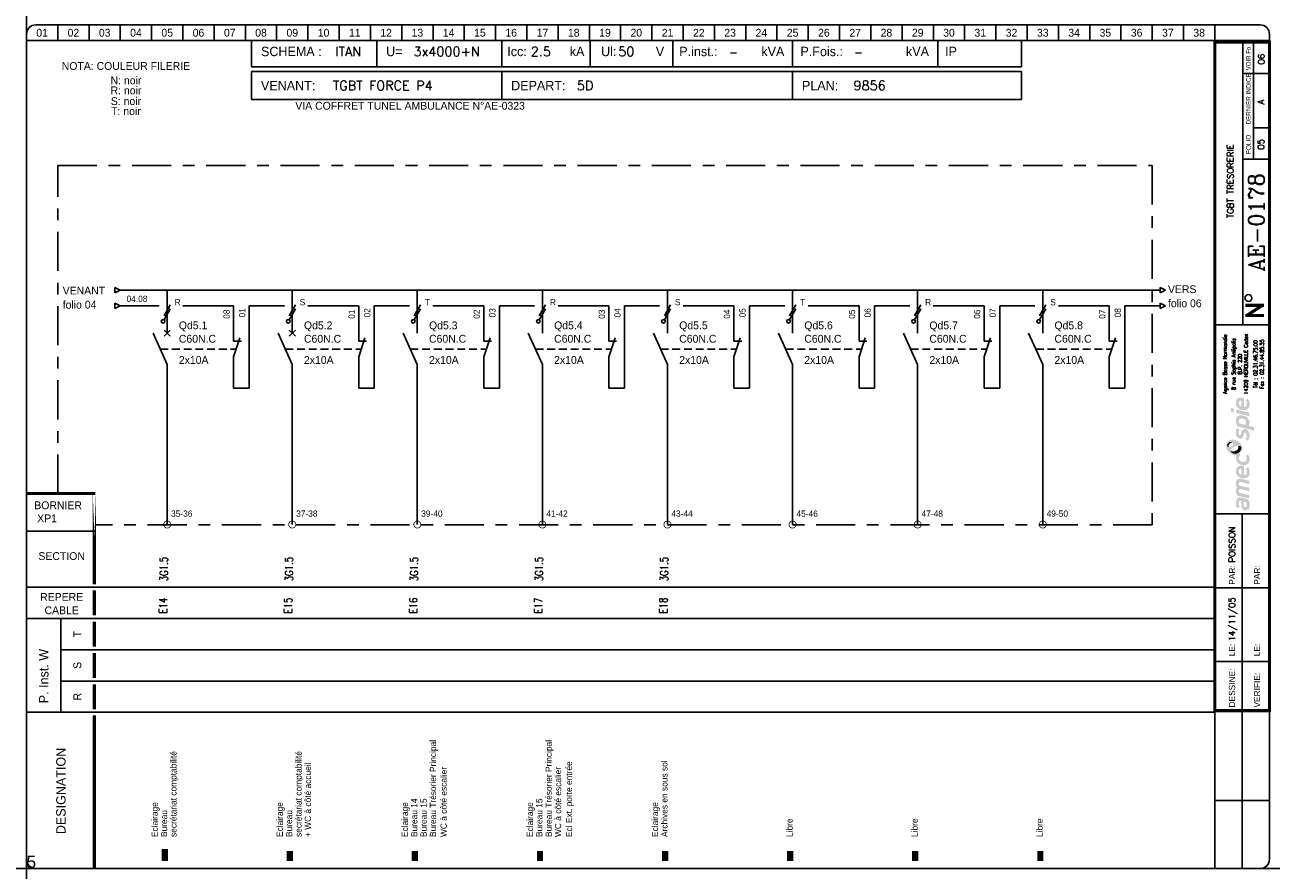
# Model space of a CAD drawing. Header units: millimetres. Extents: x 0 to 4898, y -1200 to 270.
# Tile 23 of 34: x 2500 to 2898, y 0 to 270. Entities that reach past the tile are written whole.
import ezdxf
from ezdxf.enums import TextEntityAlignment as Align

# ---------------------------------------------------------------- set-up
doc = ezdxf.new("R2010")
doc.units = ezdxf.units.MM
doc.header["$LTSCALE"] = 25
for name, pattern in [('AXES', [0.95, 0.5, -0.15, 0.15, -0.15]), ('CONTINU', [0]), ('DISCONTINU', [0.15, 0.1, -0.05])]:
    doc.linetypes.add(name, pattern=pattern)
doc.layers.get('0').update_dxf_attribs({"linetype": 'CONTINUOUS'})
doc.layers.get('Defpoints').update_dxf_attribs({"linetype": 'CONTINUOUS'})
for name, color, linetype in [('POINTILLE', 5, 'DISCONTINU'), ('TEXTE', 92, 'CONTINU'), ('TRAIAXE', 6, 'AXES'), ('TRAIFIN', 1, 'CONTINU'), ('TRAIGROS', 40, 'CONTINU'), ('TRAIMOY', 150, 'CONTINU')]:
    doc.layers.add(name, color=color, linetype=linetype)
doc.styles.add('ROMANC', font='romanc')
doc.styles.add('ROMANS8', font='ROMANS8.shx')
doc.styles.add('T1', font='arial.ttf')
doc.styles.add('TEXTE', font='txt8', dxfattribs={"height": 2.5})
doc.styles.add('TXT', font='txt', dxfattribs={"width": 0.8})

# ---------------------------------------------------------------- blocks, each defined once
blk = doc.blocks.new('CART')
at = {"layer": 'TEXTE', "color": 7}
for p, q in [((72.02, 264.91), (72.02, 256.49)), ((112.02, 264.91), (112.02, 256.49)), ((152.02, 264.91), (152.02, 256.49)), ((180.26, 264.91), (180.26, 256.49)), ((206.73, 264.91), (206.73, 256.49)), ((244.98, 264.91), (244.98, 256.49)), ((291.46, 264.91), (291.46, 256.49)), ((318.22, 264.91), (318.22, 256.49)), ((318.22, 256.49), (72.02, 256.49)), ((72, 255), (318.25, 255)), ((72, 246), (72, 255)), ((152, 255), (152, 246)), ((245, 255), (245, 246)), ((318.25, 255), (318.25, 246)), ((318.25, 246), (72, 246)), ((11.02, 79.91), (11.02, 49.91))]:
    blk.add_line(p, q, dxfattribs=at)
at = {"layer": 'TEXTE', "color": 7, "const_width": 1}
for points in [[(395.77, 180.16), (389.77, 180.16)], [(390.27, 176.91), (395.27, 180.16)], [(395.77, 176.91), (389.77, 176.91)]]:
    blk.add_lwpolyline(points, dxfattribs=at)
at = {"layer": 'TEXTE', "color": 7}
blk.add_circle((390.78, 182.5), 1.08, dxfattribs=at)
at = {"layer": 'TRAIAXE', "color": 6}
for p, q in [((10.02, 224.91), (360.02, 224.91)), ((10.02, 119.91), (10.02, 224.91)), ((360.02, 224.91), (360.02, 109.91)), ((360.02, 109.91), (22.02, 109.91))]:
    blk.add_line(p, q, dxfattribs=at)
at = {"layer": 'TRAIFIN', "color": 7}
for p, q in [((10.02, 269.91), (10.02, 264.91)), ((20.02, 269.91), (20.02, 264.91)), ((30.02, 269.91), (30.02, 264.91)), ((40.02, 269.91), (40.02, 264.91)), ((50.02, 269.91), (50.02, 264.91)), ((60.02, 269.91), (60.02, 264.91)), ((70.02, 269.91), (70.02, 264.91)), ((80.02, 269.91), (80.02, 264.91)), ((90.02, 269.91), (90.02, 264.91)), ((100.02, 269.91), (100.02, 264.91)), ((110.02, 269.91), (110.02, 264.91)), ((120.02, 269.91), (120.02, 264.91)), ((130.02, 269.91), (130.02, 264.91)), ((140.02, 269.91), (140.02, 264.91)), ((150.02, 269.91), (150.02, 264.91)), ((160.02, 269.91), (160.02, 264.91)), ((170.02, 269.91), (170.02, 264.91)), ((180.02, 269.91), (180.02, 264.91)), ((190.02, 269.91), (190.02, 264.91)), ((200.02, 269.91), (200.02, 264.91)), ((210.02, 269.91), (210.02, 264.91)), ((220.02, 269.91), (220.02, 264.91)), ((230.02, 269.91), (230.02, 264.91)), ((240.02, 269.91), (240.02, 264.91)), ((250.02, 269.91), (250.02, 264.91)), ((260.02, 269.91), (260.02, 264.91)), ((270.02, 269.91), (270.02, 264.91)), ((280.02, 269.91), (280.02, 264.91)), ((290.02, 269.91), (290.02, 264.91)), ((300.02, 269.91), (300.02, 264.91)), ((310.02, 269.91), (310.02, 264.91)), ((320.02, 269.91), (320.02, 264.91)), ((330.02, 269.91), (330.02, 264.91)), ((340.02, 269.91), (340.02, 264.91)), ((350.02, 269.91), (350.02, 264.91)), ((360.02, 269.91), (360.02, 264.91)), ((370.02, 269.91), (370.02, 264.91)), ((380.02, 269.91), (380.02, 264.91)), ((392.43, 226.95), (392.43, 264.41)), ((392.43, 237), (396.98, 237))]:
    blk.add_line(p, q, dxfattribs=at)
at = {"layer": 'TRAIGROS', "color": 7}
for p, q in [((3.02, 269.91), (394.52, 269.91)), ((0.02, 266.91), (0.02, 264.91)), ((397.52, 264.91), (0.02, 264.91)), ((397.52, 264.91), (0.02, 264.91)), ((0.02, 264.91), (0.02, 2.91)), ((389.02, 173.91), (389.02, 264.41)), ((397.52, 266.91), (397.52, 264.91)), ((397.52, 2.91), (397.52, 264.91)), ((389.02, 254.41), (397.02, 254.41)), ((389.02, 226.92), (397.02, 226.92)), ((380.02, 173.91), (397.52, 173.91)), ((380.02, 113.43), (397.53, 113.43)), ((0.02, 107.91), (22.02, 107.91)), ((0.02, 89.91), (380.02, 89.91)), ((11.02, 79.91), (0.02, 79.91)), ((11.02, 79.91), (380.02, 79.91)), ((11.02, 69.91), (380.02, 69.91)), ((11.02, 59.91), (380.02, 59.91)), ((0.02, 49.91), (380.02, 49.91)), ((380.02, -0.12), (380.02, 50.43)), ((3.02, -0.09), (394.52, -0.09))]:
    blk.add_line(p, q, dxfattribs=at)
for points, const_width in [([(380.02, 264.41), (380.02, 50.43), (397.52, 50.43), (397.52, 264.41), (380.02, 264.41)], 1), ([(0.02, 119.91), (22.02, 119.91)], 1), ([(21.73, 88.91), (21.73, 80.91)], 1), ([(21.73, 78.91), (21.73, 70.91)], 1), ([(21.73, 68.91), (21.73, 60.91)], 1), ([(21.73, 58.91), (21.73, 50.91)], 1), ([(21.73, 48.91), (21.73, 43.38)], 1), ([(21.73, 43.38), (21.73, -0.09)], 1), ([(44.23, 6.14), (44.23, 2.27)], 2), ([(84.23, 5.5), (84.23, 2.27)], 2), ([(124.23, 5.5), (124.23, 2.27)], 2), ([(164.23, 5.5), (164.23, 2.27)], 2), ([(204.23, 5.5), (204.23, 2.27)], 2), ([(244.23, 5.5), (244.23, 2.27)], 2), ([(284.23, 5.5), (284.23, 2.27)], 2), ([(324.23, 5.5), (324.23, 2.27)], 2)]:
    blk.add_lwpolyline(points, dxfattribs=dict(at, const_width=const_width))
at = {"layer": 'TRAIGROS', "color": 7, "const_width": 1}
blk.add_lwpolyline([(21.73, 119.95), (21.73, 90.91)], close=True, dxfattribs=at)
at = {"layer": 'TRAIGROS', "color": 7}
for centre, start, end in [((3.02, 266.91), 90, 180), ((394.52, 266.91), 0, 90), ((3.02, 2.91), 180, 270), ((394.52, 2.91), 270, 0)]:
    blk.add_arc(centre, 3, start, end, dxfattribs=at)
at = {"layer": 'TRAIMOY', "color": 7}
for p, q in [((388.77, -0.1), (388.77, 113.43)), ((380.02, 89.73), (397.53, 89.73)), ((380.02, 66.18), (397.53, 66.18)), ((380.02, 21.66), (397.53, 21.66))]:
    blk.add_line(p, q, dxfattribs=at)
at = {"layer": 'TEXTE', "color": 7}
for s, p in [('01', (5.02, 267.41)), ('02', (15.02, 267.41)), ('03', (25.02, 267.41)), ('04', (35.02, 267.41)), ('05', (45.02, 267.41)), ('06', (55.02, 267.41)), ('07', (65.02, 267.41)), ('08', (75.02, 267.41)), ('09', (85.02, 267.41)), ('10', (95.02, 267.41)), ('11', (105.02, 267.41)), ('12', (115.02, 267.41)), ('13', (125.02, 267.41)), ('14', (135.02, 267.41)), ('15', (145.02, 267.41)), ('16', (155.02, 267.41)), ('17', (165.02, 267.41)), ('18', (175.02, 267.41)), ('19', (185.02, 267.41)), ('20', (195.02, 267.41)), ('21', (205.02, 267.41)), ('22', (215.02, 267.41)), ('23', (225.02, 267.41)), ('24', (235.02, 267.41)), ('25', (245.02, 267.41)), ('26', (255.02, 267.41)), ('27', (265.02, 267.41)), ('28', (275.02, 267.41)), ('29', (285.02, 267.41)), ('30', (295.02, 267.41)), ('31', (305.02, 267.41)), ('32', (315.02, 267.41)), ('33', (325.02, 267.41)), ('34', (335.02, 267.41)), ('35', (345.02, 267.41)), ('36', (355.02, 267.41)), ('37', (365.02, 267.41)), ('38', (375.02, 267.41))]:
    blk.add_text(s, height=2.5, dxfattribs=at).set_placement(p, align=Align.MIDDLE)
for s, height, p in [('kA', 3, (173.77, 259.91)), ('Ul:', 3, (183.77, 259.91)), ('P.inst.:', 3, (208.77, 259.91)), ('kVA', 3, (235.02, 259.91)), ('P.Fois.:', 3, (247.52, 259.91)), ('kVA', 3, (281.27, 259.91)), ('SCHEMA :', 3, (75.02, 259.91)), ('U=', 3, (115.02, 259.91)), ('Icc:', 3, (153.77, 259.91)), ('V', 3, (201.27, 259.91)), ('IP', 3, (293.77, 259.91)), ('VENANT:', 3, (75, 249)), ('DEPART:', 3, (155, 249)), ('PLAN:', 3, (248, 249)), ('BORNIER', 2.5, (2.52, 114.91))]:
    blk.add_text(s, height=height, dxfattribs=at).set_placement(p)
at = {"layer": 'TEXTE', "color": 7, "width": 0.75}
blk.add_text('VOIR Fo', height=1.5, rotation=90, dxfattribs=at).set_placement((391.52, 255.41), (391.52, 262.91), align=Align.FIT)
at = {"layer": 'TEXTE', "color": 7, "style": 'TXT', "width": 0.8}
blk.add_text('DERNIER INDICE', height=1.5, rotation=90, dxfattribs=at).set_placement((391.52, 238.03))
at = {"layer": 'TEXTE', "color": 7}
for s, height, p in [('FOLIO', 1.5, (391.52, 231.67)), ('T', 2.5, (17.52, 74.91)), ('S', 2.5, (17.52, 64.91)), ('R', 2.5, (17.52, 54.91))]:
    blk.add_text(s, height=height, rotation=90, dxfattribs=at).set_placement(p, align=Align.CENTER)
for s, p in [('SECTION', (11.27, 98.66)), ('REPERE', (11.27, 85.59)), ('CABLE', (11.27, 81.3))]:
    blk.add_text(s, height=2.5, dxfattribs=at).set_placement(p, align=Align.CENTER)
for s, height, p in [('PAR:', 2, (386.53, 90.73)), ('PAR:', 2, (394.53, 90.73)), ('P. Inst. W', 3, (7.05, 52.81)), ('LE:', 2, (386.53, 67.86)), ('LE:', 2, (394.53, 67.86)), ('DESSINE:', 2, (386.53, 51.43)), ('VERIFIE:', 2, (394.53, 51.43)), ('DESIGNATION', 3, (12.52, 10.91))]:
    blk.add_text(s, height=height, rotation=90, dxfattribs=at).set_placement(p)
at = {"layer": 'TEXTE', "color": 4, "style": 'ROMANC'}
for tag, height, p in [('FOLIO_SUIVANT', 2, (395.92, 258.95)), ('INDICE', 2, (395.81, 245.26)), ('FOLIO', 2, (395.81, 231.67)), ('NUMERO', 5, (395.81, 206.7))]:
    blk.add_attdef(tag, text='', height=height, rotation=90, dxfattribs=at).set_placement(p, align=Align.CENTER)
for tag, p, height in [('REGIME_DE_NEUTRE', (98.77, 259.91), 3), ('TENSION', (123.77, 259.91), 3), ('ICC', (161.27, 259.91), 3), ('UI', (189.27, 259.91), 3), ('P_INSTAL', (224.73, 259.91), 2.5), ('PUISSSANCE_DE_FOISO', (264.73, 259.91), 2.5), ('VENANT_DE', (98, 249), 3), ('DEPART', (176, 249), 3), ('PLAN', (264.5, 249), 3)]:
    blk.add_attdef(tag, p, '', height=height, dxfattribs=at)
blk.add_attdef('INTITULE_DU_PLAN', text='', height=2, rotation=90, dxfattribs=at).set_placement((385.02, 219.91), align=Align.MIDDLE)
for tag, p in [('DESSINATEUR', (386.55, 97.87)), ('DATE', (386.53, 72.67))]:
    blk.add_attdef(tag, p, '', height=2, rotation=90, dxfattribs=at)
blk = doc.blocks.new('JC')
at = {"layer": 'TEXTE'}
for s, p in [('NOTA: COULEUR FILERIE', (10.73, 20.01)), ('N: noir', (10.73, 15.46)), ('R: noir', (10.73, 12.25)), ('S: noir', (10.73, 8.81)), ('T: noir', (10.73, 5.6))]:
    blk.add_text(s, height=2.5, dxfattribs=at).set_placement(p, align=Align.MIDDLE)
blk = doc.blocks.new('LOGO')
h = blk.add_hatch(color=187)
h.paths.add_polyline_path([(0.27, -25.15), (-0.26, -25.03), (-0.61, -25.01), (-0.96, -25.01), (-1.3, -25.15), (-1.56, -25.39), (-1.76, -25.66), (-1.92, -26.06), (-2.01, -26.61), (-2, -27.13), (-1.95, -27.54), (-1.82, -27.98), (-1.59, -28.49), (-0.78, -28.03), (-0.88, -27.84), (-0.99, -27.58), (-1.06, -27.27), (-1.09, -26.94), (-1.07, -26.65), (-1.03, -26.36), (-0.9, -26.15), (-0.74, -26.05), (-0.59, -26.04), (-0.23, -26.1), (-0.26, -26.47), (-0.29, -26.77), (-0.31, -27.1), (-0.31, -27.41), (-0.26, -27.77), (-0.19, -28.1), (-0.05, -28.44), (0.2, -28.78), (0.48, -28.98), (0.87, -29.11), (1.22, -29.1), (1.58, -29.04), (1.84, -28.87), (2.14, -28.53), (2.3, -28.16), (2.37, -27.71), (2.36, -27.1), (2.28, -26.51), (2.08, -25.89), (1.89, -25.54), (0.84, -25.3)])
h.paths.add_polyline_path([(0.54, -26.31), (1.32, -26.47), (1.41, -26.69), (1.48, -27.01), (1.49, -27.42), (1.48, -27.74), (1.4, -27.9), (1.29, -28.03), (1.14, -28.09), (0.96, -28.1), (0.81, -28.07), (0.69, -27.97), (0.6, -27.85), (0.54, -27.71), (0.5, -27.54), (0.49, -27.3), (0.49, -27.06), (0.5, -26.59)], flags=16)
h.paths.add_polyline_path([(-0.88, -23.47), (-0.97, -23.29), (-1.06, -23.08), (-1.08, -22.86), (-1.05, -22.63), (-0.97, -22.45), (-0.79, -22.36), (-0.5, -22.33), (2.29, -23.01), (2.29, -21.94), (-0.8, -21.24), (-0.96, -21.08), (-1.06, -20.77), (-1.1, -20.45), (-1, -20.2), (-0.87, -20.11), (-0.7, -20.03), (-0.48, -20.05), (2.29, -20.7), (2.29, -19.65), (-0.36, -19.01), (-0.65, -19), (-1.01, -19.01), (-1.3, -19.12), (-1.55, -19.28), (-1.77, -19.54), (-1.9, -19.8), (-1.98, -20), (-2.02, -20.38), (-2.01, -20.76), (-1.91, -21.13), (-1.79, -21.45), (-1.64, -21.71), (-1.75, -21.83), (-1.89, -22.08), (-1.98, -22.36), (-2.01, -22.66), (-2.01, -23), (-1.95, -23.36), (-1.85, -23.71), (-1.69, -24.08), (-1.5, -24.43), (2.29, -25.32), (2.29, -24.26)])
h.paths.add_polyline_path([(-0.19, -14.81), (-0.51, -14.81), (-0.91, -14.88), (-1.19, -15), (-1.42, -15.16), (-1.64, -15.38), (-1.83, -15.67), (-1.95, -15.97), (-2, -16.26), (-2.02, -16.52), (-2.01, -16.84), (-1.96, -17.15), (-1.84, -17.46), (-1.65, -17.81), (-1.41, -18.09), (-1.14, -18.33), (-0.89, -18.51), (-0.59, -18.68), (-0.17, -18.82), (0.24, -18.89), (0.59, -18.91), (0.98, -18.88), (1.37, -18.75), (1.77, -18.51), (2.17, -18.06), (2.33, -17.58), (2.38, -17.11), (2.38, -16.56), (2.33, -16.15), (2.2, -15.79), (2.03, -15.5), (1.82, -15.25), (1.14, -15.68), (1.3, -15.94), (1.42, -16.3), (1.49, -16.68), (1.49, -16.99), (1.43, -17.33), (1.23, -17.63), (0.99, -17.81), (0.79, -17.86), (0.6, -17.84), (0.6, -14.97), (0.23, -14.85)])
h.paths.add_polyline_path([(-0.26, -17.69), (-0.43, -17.64), (-0.58, -17.55), (-0.76, -17.39), (-0.9, -17.24), (-1.01, -17.02), (-1.06, -16.86), (-1.08, -16.63), (-1.06, -16.36), (-0.96, -16.16), (-0.83, -15.98), (-0.62, -15.87), (-0.44, -15.83), (-0.26, -15.83)], flags=16)
h.paths.add_polyline_path([(-0.09, -13.56), (-0.44, -13.4), (-0.74, -13.16), (-0.95, -12.9), (-1.04, -12.61), (-1.08, -12.36), (-1.02, -12.05), (-0.89, -11.83), (-0.73, -11.69), (-0.61, -11.61), (-0.5, -11.55), (-0.88, -10.89), (-1.08, -11.04), (-1.32, -11.18), (-1.51, -11.28), (-1.78, -11.38), (-1.87, -11.55), (-1.97, -11.89), (-2.01, -12.3), (-1.98, -12.76), (-1.82, -13.35), (-1.54, -13.76), (-1.25, -14.08), (-0.85, -14.34), (-0.48, -14.51), (-0.05, -14.65), (0.44, -14.71), (0.94, -14.69), (1.47, -14.5), (1.83, -14.25), (2.09, -13.94), (2.26, -13.6), (2.36, -13.21), (2.39, -12.82), (2.37, -12.43), (2.27, -11.98), (2.07, -11.58), (1.82, -11.23), (1.12, -11.67), (1.29, -11.95), (1.43, -12.27), (1.45, -12.61), (1.43, -12.96), (1.23, -13.36), (0.95, -13.57), (0.61, -13.63), (0.31, -13.63)])
h.paths.add_polyline_path([(1.25, -3.19), (0.94, -3.13), (0.59, -3.14), (0.32, -3.25), (0.1, -3.49), (-0.12, -3.81), (-0.25, -4.17), (-0.38, -4.62), (-0.46, -4.92), (-0.59, -5.03), (-0.74, -5.08), (-0.86, -5.03), (-0.96, -4.94), (-1.06, -4.74), (-1.12, -4.53), (-1.11, -4.23), (-1.07, -3.86), (-1.01, -3.51), (-0.93, -3.23), (-1.72, -2.85), (-1.84, -3.12), (-1.93, -3.4), (-1.97, -3.68), (-2, -3.98), (-2.02, -4.32), (-2, -4.65), (-1.94, -5.01), (-1.8, -5.31), (-1.64, -5.58), (-1.4, -5.84), (-1.11, -6.04), (-0.85, -6.17), (-0.56, -6.2), (-0.24, -6.15), (0.01, -5.99), (0.18, -5.81), (0.32, -5.51), (0.41, -5.18), (0.51, -4.86), (0.57, -4.63), (0.67, -4.45), (0.78, -4.33), (0.97, -4.29), (1.15, -4.35), (1.3, -4.55), (1.41, -4.85), (1.44, -5.24), (1.41, -5.62), (1.33, -5.91), (1.23, -6.15), (1.09, -6.39), (1.78, -6.81), (1.86, -6.74), (1.97, -6.61), (2.14, -6.32), (2.27, -6), (2.36, -5.62), (2.37, -5.24), (2.35, -4.86), (2.3, -4.52), (2.19, -4.21), (2.03, -3.92), (1.85, -3.65), (1.57, -3.35)])
h.paths.add_polyline_path([(1.14, 0.91), (0.82, 1.08), (0.5, 1.2), (0.1, 1.27), (-0.26, 1.3), (-0.73, 1.29), (-1.12, 1.19), (-1.38, 1.04), (-1.61, 0.8), (-1.77, 0.55), (-1.89, 0.33), (-1.98, 0.01), (-2.01, -0.32), (-1.99, -0.65), (-1.95, -1.02), (-1.88, -1.34), (-1.76, -1.63), (-1.63, -1.96), (-1.52, -2.24), (3.84, -3.66), (3.84, -2.51), (1.96, -2.01), (2.11, -1.85), (2.24, -1.56), (2.27, -1.32), (2.29, -1.04), (2.27, -0.75), (2.21, -0.44), (2.07, -0.1), (1.9, 0.2), (1.71, 0.44), (1.43, 0.71)])
h.paths.add_polyline_path([(0.98, -1.77), (-0.92, -1.28), (-0.98, -1.1), (-1.05, -0.84), (-1.07, -0.56), (-1.04, -0.29), (-0.94, -0.06), (-0.77, 0.11), (-0.53, 0.2), (-0.24, 0.22), (0.04, 0.2), (0.35, 0.13), (0.58, 0.05), (0.81, -0.07), (1.02, -0.24), (1.19, -0.46), (1.27, -0.68), (1.28, -0.93), (1.28, -1.16), (1.24, -1.43), (1.15, -1.61)], flags=16)
h.paths.add_polyline_path([(-1.97, 3.22), (-1.97, 2.11), (2.35, 0.95), (2.35, 2.06)])
h.paths.add_polyline_path([(-3.55, 3.65), (-3.55, 2.48), (-2.65, 2.25), (-2.65, 3.43)])
h.paths.add_polyline_path([(-0.19, 6.99), (-0.51, 6.99), (-0.91, 6.92), (-1.19, 6.81), (-1.42, 6.64), (-1.64, 6.43), (-1.83, 6.14), (-1.95, 5.83), (-2, 5.54), (-2.02, 5.28), (-2.01, 4.96), (-1.96, 4.66), (-1.84, 4.34), (-1.65, 4), (-1.41, 3.71), (-1.14, 3.48), (-0.89, 3.29), (-0.59, 3.12), (-0.17, 2.98), (0.24, 2.92), (0.59, 2.89), (0.98, 2.93), (1.37, 3.06), (1.77, 3.29), (2.17, 3.75), (2.33, 4.22), (2.38, 4.7), (2.38, 5.24), (2.33, 5.65), (2.2, 6.02), (2.03, 6.3), (1.82, 6.56), (1.14, 6.13), (1.3, 5.87), (1.42, 5.5), (1.49, 5.12), (1.49, 4.82), (1.43, 4.47), (1.23, 4.17), (0.99, 4), (0.79, 3.94), (0.6, 3.96), (0.6, 6.83), (0.23, 6.96)])
h.paths.add_polyline_path([(-0.26, 4.11), (-0.43, 4.16), (-0.58, 4.26), (-0.76, 4.42), (-0.9, 4.56), (-1.01, 4.78), (-1.06, 4.95), (-1.08, 5.17), (-1.06, 5.44), (-0.96, 5.64), (-0.83, 5.82), (-0.62, 5.93), (-0.44, 5.97), (-0.26, 5.97)], flags=16)
h = blk.add_hatch(color=135)
h.paths.add_polyline_path([(-2.62, -6.48), (-2.99, -6.44), (-3.33, -6.46), (-3.66, -6.54), (-3.9, -6.66), (-4.19, -6.88), (-4.48, -7.12), (-4.72, -7.4), (-4.9, -7.71), (-5.08, -8.08), (-5.15, -8.51), (-5.14, -8.84), (-5.03, -9.22), (-4.88, -9.56), (-4.68, -9.88), (-4.46, -10.22), (-4.19, -10.51), (-3.87, -10.81), (-3.57, -11.02), (-3.23, -11.21), (-2.91, -11.36), (-2.54, -11.44), (-2.16, -11.45), (-1.78, -11.38), (-1.51, -11.28), (-1.32, -11.18), (-1.08, -11.04), (-0.88, -10.89), (-0.73, -10.77), (-0.54, -10.54), (-0.29, -10.22), (-0.06, -9.77), (0.06, -9.2), (0.05, -8.64), (-0.11, -8.22), (-0.36, -7.85), (-0.69, -7.52), (-1.07, -7.21), (-1.43, -6.95), (-1.9, -6.73), (-2.27, -6.57)])
h.paths.add_polyline_path([(-2.94, -7.94), (-2.93, -8.06), (-2.93, -8.18), (-2.98, -8.34), (-3.08, -8.43), (-3.22, -8.54), (-3.43, -8.66), (-3.65, -8.75), (-3.89, -8.84), (-4.16, -8.87), (-4.34, -8.85), (-4.5, -8.82), (-4.67, -8.73), (-4.76, -8.58), (-4.8, -8.43), (-4.79, -8.24), (-4.75, -8.06), (-4.69, -7.92), (-4.59, -7.78), (-4.48, -7.64), (-4.34, -7.51), (-4.19, -7.41), (-4, -7.31), (-3.79, -7.28), (-3.58, -7.31), (-3.42, -7.38), (-3.25, -7.49), (-3.12, -7.62), (-3.02, -7.79)], flags=16)
h.paths.add_polyline_path([(-1.84, -8.57), (-1.32, -8.49), (-1.12, -8.49), (-0.87, -8.49), (-0.65, -8.57), (-0.45, -8.72), (-0.32, -8.9), (-0.26, -9.1), (-0.28, -9.35), (-0.35, -9.63), (-0.51, -9.97), (-0.73, -10.32), (-1.02, -10.58), (-1.39, -10.82), (-1.78, -10.98), (-2.23, -11.04), (-2.55, -11.01), (-2.82, -10.95), (-3.16, -10.77), (-3.4, -10.52), (-3.53, -10.28), (-3.6, -10.02), (-3.6, -9.73), (-3.5, -9.48), (-3.31, -9.23), (-3, -9.04), (-2.68, -8.88), (-2.26, -8.71)], flags=16)
h = blk.add_hatch(color=253)
h.paths.add_polyline_path([(-4, -7.31), (-4.19, -7.41), (-4.34, -7.51), (-4.48, -7.64), (-4.59, -7.78), (-4.69, -7.92), (-4.75, -8.06), (-4.79, -8.24), (-4.8, -8.43), (-4.76, -8.58), (-4.67, -8.73), (-4.5, -8.82), (-4.34, -8.85), (-4.36, -8.64), (-4.33, -8.43), (-4.27, -8.21), (-4.19, -8.05), (-4.09, -7.91), (-3.95, -7.79), (-3.82, -7.69), (-3.65, -7.62), (-3.47, -7.58), (-3.28, -7.58), (-3.12, -7.62), (-3.25, -7.49), (-3.42, -7.38), (-3.58, -7.31), (-3.79, -7.28)])
h.paths.add_polyline_path([(-0.87, -8.49), (-1.12, -8.49), (-1.32, -8.49), (-1.27, -8.65), (-1.22, -8.89), (-1.24, -9.17), (-1.31, -9.4), (-1.45, -9.63), (-1.67, -9.84), (-1.91, -10), (-2.2, -10.15), (-2.48, -10.22), (-2.71, -10.25), (-2.97, -10.24), (-3.22, -10.21), (-3.44, -10.12), (-3.6, -10.02), (-3.53, -10.28), (-3.4, -10.52), (-3.16, -10.77), (-2.82, -10.95), (-2.55, -11.01), (-2.23, -11.04), (-1.78, -10.98), (-1.39, -10.82), (-1.02, -10.58), (-0.73, -10.32), (-0.51, -9.97), (-0.35, -9.63), (-0.28, -9.35), (-0.26, -9.1), (-0.32, -8.9), (-0.45, -8.72), (-0.65, -8.57)])
at = {"color": 7, "style": 'ROMANS8', "width": 0.8}
for s, height, p in [('Agence Basse Normandie', 1.2384, (-4.85, 17.68)), ('8 rue Sophia Antipolis', 1.2384, (-2.12, 17.68)), ('14209 HEROUVILLE Cedex', 1.2384, (1.84, 17.68)), ('B.P. 220', 1.238, (-0.08, 17.68)), ('Tél : 02.31.46.75.00', 1.2384, (4.88, 17.68)), ('Fax : 02.31.44.85.55', 1.2384, (6.91, 17.68))]:
    blk.add_text(s, height=height, rotation=90, dxfattribs=at).set_placement(p, align=Align.CENTER)
blk = doc.blocks.new('U100')
at = {"layer": 'TRAIFIN'}
for p, q in [((1.11, 2.62), (-0.89, -0.88)), ((-0.89, -2.13), (1.11, 1.37))]:
    blk.add_line(p, q, dxfattribs=at)
blk.add_circle((-1.18, -2.64), 0.585, dxfattribs=at)
blk = doc.blocks.new('R12')
at = {"layer": 'TRAIFIN'}
blk.add_line((0, 0), (0, 10), dxfattribs=at)
at = {"layer": 'TRAIGROS'}
for p, q in [((2, 16), (0, 10)), ((0, 15), (2.5, 15))]:
    blk.add_line(p, q, dxfattribs=at)
blk = doc.blocks.new('U75')
at = {"layer": 'TRAIFIN', "const_width": 0.25}
blk.add_lwpolyline([(-1.125, 0, 1), (1.125, 0, 1)], format="xyb", close=True, dxfattribs=at)

msp = doc.modelspace()

# ---------------------------------------------------------------- linework, layer by layer
for p, q in [((2528.2, 185.98), (2529.98, 185.09)), ((2528.2, 185.98), (2528.2, 184.2)), ((2528.2, 184.2), (2529.98, 185.09)), ((2862.48, 185.98), (2864.26, 185.09)), ((2862.48, 185.98), (2862.48, 184.2)), ((2862.48, 184.2), (2864.26, 185.09)), ((2528.2, 180.98), (2529.98, 180.09)), ((2528.2, 180.98), (2528.2, 179.2)), ((2528.2, 179.2), (2529.98, 180.09)), ((2862.48, 180.98), (2864.26, 180.09)), ((2862.48, 180.98), (2862.48, 179.2)), ((2862.48, 179.2), (2864.26, 180.09))]:
    msp.add_line(p, q)
at = {"layer": 'Defpoints', "ltscale": 0.25}
for p, direction in [((2500, 0), (0, -1)), ((0, 0), (1, 0))]:
    msp.add_xline(p, direction, dxfattribs=at)
at = {"layer": 'POINTILLE'}
for p, q in [((2542.78, 166.23), (2567.04, 166.23)), ((2582.78, 166.23), (2607.04, 166.23)), ((2622.78, 166.23), (2647.04, 166.23)), ((2662.78, 166.23), (2687.04, 166.23)), ((2702.78, 166.23), (2727.04, 166.23)), ((2742.78, 166.23), (2767.04, 166.23)), ((2782.78, 166.23), (2807.04, 166.23)), ((2822.78, 166.23), (2847.04, 166.23))]:
    msp.add_line(p, q, dxfattribs=at)
at = {"layer": 'TRAIFIN'}
for p, q in [((2566.23, 168.8), (2566.23, 180.09)), ((2571.23, 153.73), (2571.23, 180.09)), ((2606.23, 168.8), (2606.23, 180.09)), ((2611.23, 153.73), (2611.23, 180.09)), ((2646.23, 168.8), (2646.23, 180.09)), ((2651.23, 153.73), (2651.23, 180.09)), ((2686.23, 168.8), (2686.23, 180.09)), ((2691.23, 153.73), (2691.23, 180.09)), ((2726.23, 168.8), (2726.23, 180.09)), ((2731.23, 153.73), (2731.23, 180.09)), ((2766.23, 168.8), (2766.23, 180.09)), ((2771.23, 153.73), (2771.23, 180.09)), ((2806.23, 168.8), (2806.23, 180.09)), ((2811.23, 153.73), (2811.23, 180.09)), ((2846.23, 168.8), (2846.23, 180.09)), ((2851.23, 153.73), (2851.23, 180.09)), ((2566.23, 153.8), (2566.23, 153.73)), ((2566.23, 153.73), (2571.23, 153.73)), ((2606.23, 153.8), (2606.23, 153.73)), ((2606.23, 153.73), (2611.23, 153.73)), ((2646.23, 153.8), (2646.23, 153.73)), ((2646.23, 153.73), (2651.23, 153.73)), ((2686.23, 153.8), (2686.23, 153.73)), ((2686.23, 153.73), (2691.23, 153.73)), ((2726.23, 153.8), (2726.23, 153.73)), ((2726.23, 153.73), (2731.23, 153.73)), ((2766.23, 153.8), (2766.23, 153.73)), ((2766.23, 153.73), (2771.23, 153.73)), ((2806.23, 153.8), (2806.23, 153.73)), ((2806.23, 153.73), (2811.23, 153.73)), ((2846.23, 153.8), (2846.23, 153.73)), ((2846.23, 153.73), (2851.23, 153.73))]:
    msp.add_line(p, q, dxfattribs=at)
for points in [[(2529.98, 180.09), (2542.48, 180.09)], [(2549.98, 180.09), (2566.23, 180.09)], [(2549.98, 180.09), (2566.23, 180.09)], [(2571.23, 180.09), (2582.48, 180.09)], [(2589.98, 180.09), (2606.23, 180.09)], [(2611.23, 180.09), (2622.48, 180.09)], [(2629.98, 180.09), (2646.23, 180.09)], [(2651.23, 180.09), (2662.48, 180.09)], [(2669.98, 180.09), (2686.23, 180.09)], [(2691.23, 180.09), (2702.48, 180.09)], [(2709.98, 180.09), (2726.23, 180.09)], [(2731.23, 180.09), (2742.48, 180.09)], [(2749.98, 180.09), (2766.23, 180.09)], [(2771.23, 180.09), (2782.48, 180.09)], [(2789.98, 180.09), (2806.23, 180.09)], [(2811.23, 180.09), (2822.48, 180.09)], [(2829.98, 180.09), (2846.23, 180.09)], [(2851.23, 180.09), (2862.48, 180.09)]]:
    msp.add_lwpolyline(points, dxfattribs=at)
at = {"layer": 'TRAIGROS'}
for p, q in [((2862.48, 185.09), (2529.98, 185.09)), ((2543.98, 170.34), (2545.98, 172.34)), ((2543.98, 172.34), (2545.98, 170.34)), ((2583.98, 172.34), (2585.98, 170.34)), ((2583.98, 170.34), (2585.98, 172.34)), ((2540.48, 171.34), (2544.98, 161.34)), ((2580.48, 171.34), (2584.98, 161.34)), ((2620.48, 171.34), (2624.98, 161.34)), ((2660.48, 171.34), (2664.98, 161.34)), ((2700.48, 171.34), (2704.98, 161.34)), ((2740.48, 171.34), (2744.98, 161.34)), ((2780.48, 171.34), (2784.98, 161.34)), ((2820.48, 171.34), (2824.98, 161.34))]:
    msp.add_line(p, q, dxfattribs=at)
at = {"layer": 'TRAIMOY'}
for p, q in [((2544.98, 185.09), (2544.98, 171.34)), ((2584.98, 185.09), (2584.98, 171.34)), ((2624.98, 185.09), (2624.98, 171.34)), ((2664.98, 185.09), (2664.98, 171.34)), ((2704.98, 185.09), (2704.98, 171.34)), ((2744.98, 185.09), (2744.98, 171.34)), ((2784.98, 185.09), (2784.98, 171.34)), ((2824.98, 185.09), (2824.98, 171.34)), ((2544.98, 161.34), (2544.98, 110.09)), ((2584.98, 161.34), (2584.98, 110.09)), ((2624.98, 161.34), (2624.98, 110.09)), ((2664.98, 161.34), (2664.98, 110.09)), ((2704.98, 161.34), (2704.98, 110.09)), ((2744.98, 161.34), (2744.98, 110.09)), ((2784.98, 161.34), (2784.98, 110.09)), ((2824.98, 161.34), (2824.98, 110.09))]:
    msp.add_line(p, q, dxfattribs=at)

# ---------------------------------------------------------------- block references
msp.add_blockref('CART', (2499.98, 0.09)).add_auto_attribs({'INTITULE_DU_PLAN': 'TGBT TRESORERIE', 'NUMERO': 'AE-0178', 'FOLIO': '05', 'INDICE': 'A', 'FOLIO_SUIVANT': '06', 'REGIME_DE_NEUTRE': 'ITAN', 'TENSION': '3x4000+N', 'ICC': '2.5', 'UI': '50', 'P_INSTAL': '-', 'PUISSSANCE_DE_FOISO': '-', 'VENANT_DE': 'TGBT FORCE P4', 'DEPART': '5D', 'PLAN': '9856', 'DATE': '14/11/05', 'DESSINATEUR': 'POISSON'})
for name, p in [('JC', (2521.08, 236.84)), ('LOGO', (2888.75, 143.76))]:
    msp.add_blockref(name, p)
at = {"layer": 'TEXTE'}
for p in [(2566.23, 153.8), (2606.23, 153.8), (2646.23, 153.8), (2686.23, 153.8), (2726.23, 153.8), (2766.23, 153.8), (2806.23, 153.8), (2846.23, 153.8)]:
    msp.add_blockref('R12', p, dxfattribs=at)
at = {"layer": 'TRAIFIN'}
for p in [(2544.98, 110.09), (2584.98, 110.09), (2624.98, 110.09), (2664.98, 110.09), (2704.98, 110.09), (2744.98, 110.09), (2784.98, 110.09), (2824.98, 110.09)]:
    msp.add_blockref('U75', p, dxfattribs=at)
at = {"layer": 'TRAIMOY'}
for p in [(2544.87, 177.77), (2584.87, 177.77), (2624.87, 177.77), (2664.87, 177.77), (2704.87, 177.77), (2744.87, 177.77), (2784.87, 177.77), (2824.87, 177.77)]:
    msp.add_blockref('U100', p, dxfattribs=at)

# ---------------------------------------------------------------- texts
at = {"layer": 'Defpoints', "ltscale": 0.25, "insert": (2499.98, 4.11), "char_height": 4, "attachment_point": 1, "style": 'T1'}
msp.add_mtext_dynamic_manual_height_columns('5', width=90.3923, gutter_width=20, heights=[0], dxfattribs=at)
at = {"layer": 'TEXTE'}
for s, height, p in [('VENANT', 2.5, (2511.58, 183.73)), ('VERS', 2.5, (2865.03, 184.17)), ('folio 04', 2.5, (2511.58, 179.21)), ('R', 2, (2547.37, 180.27)), ('S', 2, (2587.37, 180.27)), ('T', 2, (2627.37, 180.27)), ('R', 2, (2667.37, 180.27)), ('S', 2, (2707.37, 180.27)), ('T', 2, (2747.37, 180.27)), ('R', 2, (2787.37, 180.27)), ('S', 2, (2827.37, 180.27)), ('folio 06', 2.5, (2865.03, 179.64)), ('Qd5.1', 2.5, (2548.73, 172.59)), ('Qd5.2', 2.5, (2588.73, 172.59)), ('Qd5.3', 2.5, (2628.73, 172.59)), ('Qd5.4', 2.5, (2668.73, 172.59)), ('Qd5.5', 2.5, (2708.73, 172.59)), ('Qd5.6', 2.5, (2748.73, 172.59)), ('Qd5.7', 2.5, (2788.73, 172.59)), ('Qd5.8', 2.5, (2828.73, 172.59)), ('C60N.C', 2.5, (2548.73, 168.3)), ('C60N.C', 2.5, (2588.73, 168.3)), ('C60N.C', 2.5, (2628.73, 168.3)), ('C60N.C', 2.5, (2668.73, 168.3)), ('C60N.C', 2.5, (2708.73, 168.3)), ('C60N.C', 2.5, (2748.73, 168.3)), ('C60N.C', 2.5, (2788.73, 168.3)), ('C60N.C', 2.5, (2828.73, 168.3)), ('2x10A', 2.5, (2548.73, 161.52)), ('2x10A', 2.5, (2588.73, 161.52)), ('2x10A', 2.5, (2628.73, 161.52)), ('2x10A', 2.5, (2668.73, 161.52)), ('2x10A', 2.5, (2708.73, 161.52)), ('2x10A', 2.5, (2748.73, 161.52)), ('2x10A', 2.5, (2788.73, 161.52)), ('2x10A', 2.5, (2828.73, 161.52)), ('35-36', 2, (2546.23, 112.59)), ('37-38', 2, (2586.23, 112.59)), ('39-40', 2, (2626.23, 112.59)), ('41-42', 2, (2666.23, 112.59)), ('43-44', 2, (2706.23, 112.59)), ('45-46', 2, (2746.23, 112.59)), ('47-48', 2, (2786.23, 112.59)), ('49-50', 2, (2826.23, 112.59))]:
    msp.add_text(s, height=height, dxfattribs=at).set_placement(p)
msp.add_text('04.08', height=2, dxfattribs=at).set_placement((2535.35, 182.34), align=Align.MIDDLE)
for s, p in [('08', (2563.98, 177.42)), ('01', (2568.98, 177.85)), ('01', (2603.98, 177.42)), ('02', (2608.98, 177.85)), ('02', (2643.98, 177.42)), ('03', (2648.98, 177.85)), ('03', (2683.98, 177.42)), ('04', (2688.98, 177.85)), ('04', (2723.98, 177.42)), ('05', (2728.98, 177.85)), ('05', (2763.98, 177.42)), ('06', (2768.98, 177.85)), ('06', (2803.98, 177.42)), ('07', (2808.98, 177.85)), ('07', (2843.98, 177.42)), ('08', (2848.98, 177.85))]:
    msp.add_text(s, height=2, rotation=90, dxfattribs=at).set_placement(p, align=Align.MIDDLE)
at = {"layer": 'TEXTE', "color": 4}
msp.add_text(' XP1', height=2.5, dxfattribs=at).set_placement((2502.5, 110.83))
at = {"layer": 'TEXTE', "style": 'TEXTE', "width": 0.8}
for s, p in [('3G1.5', (2545.17, 95.84)), ('3G1.5', (2585.17, 95.84)), ('3G1.5', (2625.17, 95.84)), ('3G1.5', (2665.17, 95.84)), ('3G1.5', (2705.17, 95.84)), ('E14', (2544.94, 84.18)), ('E15', (2584.94, 84.18)), ('E16', (2624.94, 84.18)), ('E17', (2664.94, 84.18)), ('E18', (2704.94, 84.18))]:
    msp.add_text(s, height=2.5, rotation=90, dxfattribs=at).set_placement(p, align=Align.CENTER)
at = {"layer": 'TEXTE', "ltscale": 0.9}
for s, p in [('secrétariat comptabilité', (2547.98, 10.09)), ('secrétariat comptabilité', (2587.98, 10.09)), ('Bureau Trésorier Principal', (2630.98, 10.09)), ('Bureau Trésorier Principal', (2667.98, 10.09)), ('+ WC à côté accueil', (2590.98, 10.09)), ('WC à côté escalier', (2634.4, 10.09)), ('WC à côté escalier', (2670.98, 10.09)), ('Ecl Ext. porte entrée', (2674.48, 10.09)), ('Archives en sous sol', (2704.98, 10.09)), ('Eclairage', (2541.98, 10.09)), ('Eclairage', (2581.98, 10.09)), ('Eclairage', (2621.98, 10.09)), ('Bureau 14', (2624.98, 10.09)), ('Bureau 15', (2627.98, 10.09)), ('Eclairage', (2661.98, 10.09)), ('Bureau 15', (2664.98, 10.09)), ('Eclairage', (2701.98, 10.09)), ('Bureau', (2544.98, 10.09)), ('Bureau', (2584.98, 10.09)), ('Libre', (2744.98, 10.09)), ('Libre', (2784.98, 10.09)), ('Libre', (2824.98, 10.09))]:
    msp.add_text(s, height=2, rotation=90, dxfattribs=at).set_placement(p)
at = {"layer": 'TRAIFIN', "insert": (2585.97, 245.37), "char_height": 2.5, "width": 110.432, "attachment_point": 1}
msp.add_mtext('VIA COFFRET TUNEL AMBULANCE N°AE-0323', dxfattribs=at)

doc.saveas('drawing.dxf')
